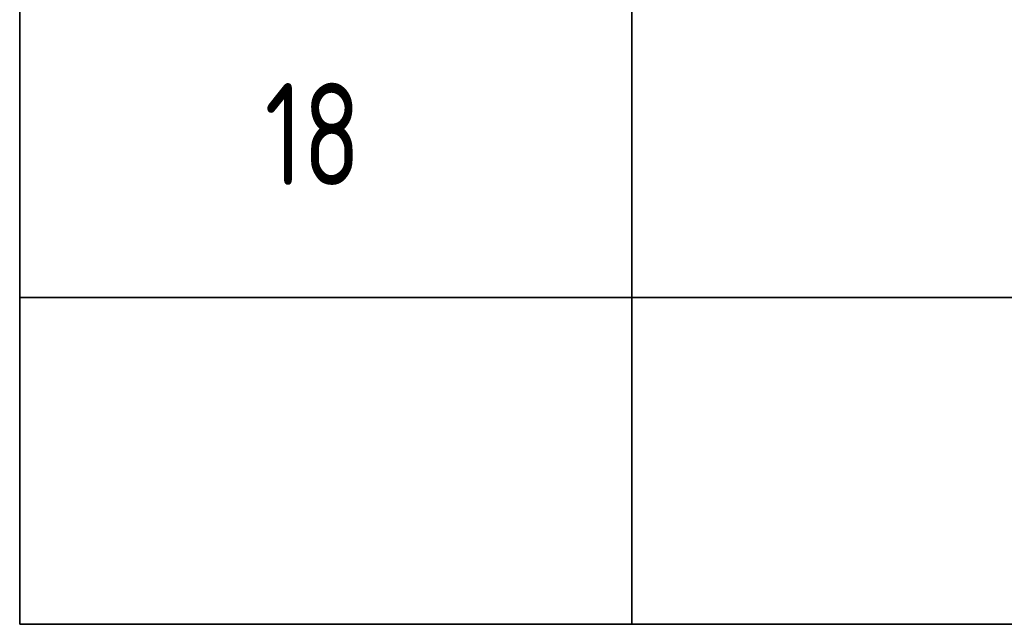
# Model space of a CAD drawing. Header units: metres. Extents: x -38 to 97, y -15 to 21.
# Tile 144 of 222: x 67.92 to 70.33, y 8.47 to 9.95. Entities that reach past the tile are written whole.
import ezdxf

# ---------------------------------------------------------------- set-up
doc = ezdxf.new("R2010")
doc.units = ezdxf.units.M
doc.styles.add('ISOCPEUR', font='txt')

msp = doc.modelspace()

# ---------------------------------------------------------------- linework, layer by layer
at = {"color": 7, "linetype": 'Continuous', "lineweight": 35, "transparency": 33554687}
for p, q in [((67.9198, 10.0717), (67.9198, 9.2717)), ((69.4198, 10.0717), (69.4198, 9.2717)), ((67.9198, 9.2717), (67.9198, 8.4717)), ((67.9198, 9.2717), (86.4198, 9.2717)), ((69.4198, 9.2717), (69.4198, 8.4717)), ((67.9198, 8.4717), (86.4198, 8.4717))]:
    msp.add_line(p, q, dxfattribs=at)
at = {"color": 7, "linetype": 'Continuous', "lineweight": 13, "transparency": 33554687}
msp.add_line((86.4198, 9.2717), (67.9198, 9.2717), dxfattribs=at)

# ---------------------------------------------------------------- texts
at = {"color": 7, "linetype": 'Continuous', "lineweight": 35, "transparency": 33554687, "insert": (68.5198, 9.5467), "char_height": 0.25, "width": 0.393567, "attachment_point": 7, "style": 'ISOCPEUR'}
msp.add_mtext('\\W0.75;18', dxfattribs=at)

doc.saveas('drawing.dxf')
